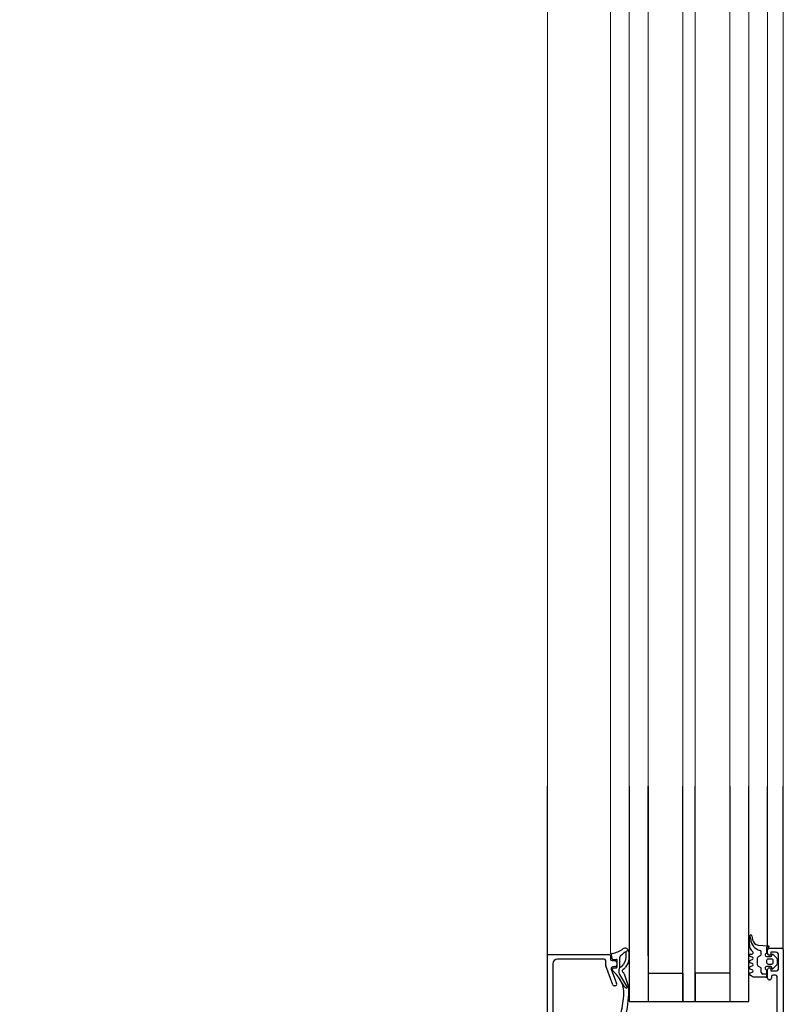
# Model space of a CAD drawing. Header units: millimetres. Extents: x -2286 to 43533, y -13832 to 14981.
# Tile 48 of 77: x 16473 to 16716, y -4747 to -4433. Entities that reach past the tile are written whole.
import ezdxf

# ---------------------------------------------------------------- set-up
doc = ezdxf.new("R2010")
doc.units = ezdxf.units.MM
doc.linetypes.add('Dash', pattern=[6, 3, -3])
for name, color, linetype, lineweight in [('A-DETL-GENF', 92, 'Continuous', 18), ('A-DOOR', 31, 'Continuous', 25), ('A-DOOR-HDLN', 31, 'Continuous', 25)]:
    doc.layers.add(name, color=color, linetype=linetype, lineweight=lineweight)

# ---------------------------------------------------------------- blocks, each defined once
blk = doc.blocks.new('Schueco_FWS_ADS-75-SimplySmart_inw_Family-02 - FWS SI insert unit 90-1646359-4_piętro II PT - projektowany')
at = {"layer": 'A-DETL-GENF'}
for p, q in [((-756, 66), (756, 66)), ((75.5, 46), (-591.8, 46)), ((-546, 40), (75.5, 40)), ((-546, 34), (75.5, 34)), ((-546, 23), (75.5, 23)), ((-546, 19), (75.5, 19)), ((-546, 8), (75.5, 8)), ((-546, 2), (75.5, 2)), ((-546, -4), (75.5, -4)), ((747, -9), (-747, -9))]:
    blk.add_line(p, q, dxfattribs=at)
at = {"layer": 'A-DOOR'}
for p, q in [((-593.5, 66), (-538.5, 66)), ((-595, 64.3), (-618.1, 64.3)), ((-593.5, 48), (-593.5, 62.8)), ((-601.67, 45.29), (-595.68, 47.47)), ((-595.51, 47.5), (-594, 47.5)), ((-602, 44.5), (-602, 44.82)), ((-596.67, 45.73), (-601.33, 44.03)), ((-596.99, 45.4), (-596.72, 45.4)), ((-596.42, 45.14), (-596.29, 44.11)), ((-596, 44.5), (-596, 45.26)), ((-594.5, 44), (-595.5, 44)), ((-594, 45.5), (-594, 44.5)), ((-593.59, 44.19), (-593.7, 45.09)), ((-592.5, 46), (-593.5, 46)), ((-593.46, 45.42), (-592.07, 45.69)), ((-598.38, 43.15), (-602.67, 40.63)), ((-602.36, 41.53), (-599.97, 42.97)), ((-598.2, 41.63), (-602.34, 40.21)), ((-596.9, 43.29), (-597.87, 43.29)), ((-596.5, 41.55), (-596.9, 42.1)), ((-594.44, 40.3), (-596.11, 41.21)), ((-595.99, 43.85), (-593.89, 43.85)), ((-594.16, 41.29), (-595.34, 41.93)), ((-591.1, 41.08), (-593.34, 41.08)), ((-591.4, 41.61), (-590.66, 40.31)), ((-591.22, 40.15), (-593.87, 40.15)), ((-538.5, 34), (-607, 34)), ((-592.46, 34), (-538.5, 34)), ((-538.5, 8), (-607, 8)), ((-597.91, 1.5), (-597.69, 0.9)), ((-596.91, 0.9), (-596.69, 1.5)), ((-595.91, 1.5), (-595.69, 0.9)), ((-594.91, 0.9), (-594.69, 1.5)), ((-593.91, 1.5), (-593.69, 0.9)), ((-592.91, 0.9), (-592.69, 1.5)), ((-591.9, 1.4), (-591.9, 1)), ((-588.91, 1.8), (-586.24, 1.8)), ((-586.16, 1.01), (-587.42, 0.76)), ((-586.26, 1.58), (-585.99, 1.72)), ((-598.28, -3.7), (-598.28, -2.5)), ((-597.78, -2), (-596.67, -2)), ((-596.23, -1.75), (-595.83, -1.05)), ((-595.4, -0.8), (-593.16, -0.8)), ((-592.73, -1.05), (-592.32, -1.75)), ((-591.89, -2), (-591.24, -2)), ((-589.03, -1.03), (-589.3, -4.1)), ((-600.1, -4.7), (-600.1, -4.5)), ((-599.6, -4), (-596.8, -4)), ((-599.1, -5.2), (-599.6, -5.2)), ((-596.9, -3.7), (-599, -3.7)), ((-598.6, -6.5), (-598.6, -5.7)), ((-595.47, -6.85), (-596.51, -5.81)), ((-596.3, -5.3), (-596.2, -5.3)), ((-595.9, -5), (-595.9, -3.7)), ((-595.1, -4.2), (-595.1, -5.3)), ((-594, -3.7), (-594.6, -3.7)), ((-594.6, -5.8), (-594, -5.8)), ((-593.5, -5.3), (-593.5, -4.2)), ((-592.09, -5.81), (-593.13, -6.85)), ((-592.7, -3.7), (-592.7, -5)), ((-592.4, -5.3), (-592.3, -5.3)), ((-591.8, -4), (-590.5, -4)), ((-590, -4.5), (-590, -8.5)), ((-589.28, -4), (-538.5, -4)), ((-590.5, -9), (-676.5, -9)), ((-619.1, -7), (-599.1, -7)), ((-596.3, -7.5), (-592.3, -7.5)), ((-593.48, -7), (-595.12, -7)), ((-590.5, -9), (-538.5, -9))]:
    blk.add_line(p, q, dxfattribs=at)
at = {"layer": 'A-DOOR', "flags": 128}
for points in [[(-620.5, 64.8), (-621.5, 64.8), (-621.5, 66), (-592, 66), (-592, 46.5)], [(-595.89, 42.41), (-596.27, 43.03), (-592.91, 43.03)], [(-538.5, 40), (-607, 40), (-607, 2), (-538.5, 2)], [(-598, 34), (-598, 23), (-607, 23), (-538.5, 23)], [(-598, 8), (-598, 19), (-607, 19), (-538.5, 19)], [(-599.3, -3.4), (-599.3, 0.6), (-598.65, 1.6)], [(-596.3, -4.5), (-596.3, -5), (-597.3, -5), (-597.3, -6.5)], [(-591.3, -6.5), (-591.3, -5), (-592.3, -5), (-592.3, -4.5)], [(-589.7, -4.5), (-589.7, -3.7), (-591.7, -3.7)]]:
    blk.add_lwpolyline(points, dxfattribs=at)
at = {"layer": 'A-DOOR'}
for centre, radius, start, end in [((-595, 62.8), 1.5, 0, 90), ((-595.51, 47), 0.5, 90, 110), ((-594, 48), 0.5, 270, 0), ((-601.5, 44.82), 0.5, 110, 180), ((-601.5, 44.5), 0.5, 180, 290), ((-605.91, 52.82), 11.5, 297.1697, 319.1518), ((-596.99, 45.1), 0.3, 90, 139.1518), ((-596.72, 45.1), 0.3, 7.0564, 90), ((-596.5, 45.26), 0.5, 0, 110), ((-595.99, 44.15), 0.3, 187.0564, 270), ((-595.5, 44.5), 0.5, 180, 270), ((-594.5, 44.5), 0.5, 270, 0), ((-593.5, 45.5), 0.5, 90, 180), ((-593.89, 44.15), 0.3, 270, 7.2077), ((-593.4, 45.13), 0.3, 100.9941, 188.118), ((-592.5, 46.5), 0.5, 270, 0), ((-592, 45.4), 0.3, 11.4268, 102.3565), ((-582.4, 47.34), 9.5, 191.4268, 214.051), ((-603.67, 70.09), 29.94, 255.7723, 272.1183), ((-603.68, 70.09), 28.34, 255.7856, 268.4777), ((-604.22, 49.75), 8, 268.4714, 296.3861), ((-601.97, 40.89), 0.75, 121.1063, 200.0149), ((-597.87, 42.29), 1, 90, 120.3836), ((-598.46, 42.39), 0.8, 289.0101, 333.0444), ((-597.3, 41.8), 0.5, 36.3666, 153.0444), ((-596.84, 42.53), 0.764, 29.9329, 94.2645), ((-595.53, 42.26), 1.2, 216.3666, 241.3666), ((-594.53, 43.42), 1.7, 216.4634, 241.4634), ((-593.34, 42.78), 1.7, 241.4634, 270.0728), ((-592.91, 42.43), 0.6, 33.3021, 90), ((-578.63, 53.98), 17.77, 219.1355, 223.7266), ((-591.75, 41.41), 0.4, 29.6254, 45.0361), ((-591.26, 41.35), 1.2, 271.9923, 34.051), ((-602.6, 40.97), 0.8, 272.1106, 289.0101), ((-593.87, 41.35), 1.2, 241.3666, 270.0039), ((-598.3, 1.4), 0.4, 14.9995, 150.0003), ((-597.3, 1), 0.4, 195.0002, 344.9998), ((-596.3, 1.4), 0.4, 14.9996, 165.0004), ((-595.3, 1), 0.4, 195.0002, 344.9998), ((-594.3, 1.4), 0.4, 14.9996, 165.0004), ((-593.3, 1), 0.4, 195.0002, 344.9998), ((-592.3, 1.4), 0.4, 359.9998, 165.0003), ((-591.5, 1), 0.4, 180, 319.6792), ((-588.91, -1.2), 3, 89.9987, 139.6802), ((-587.03, -2.44), 3.81, 91.8995, 167.3401), ((-587.04, -1.2), 2, 101.0025, 174.9918), ((-587.49, 4.78), 3.43, 275.6011, 291.0537), ((-586.24, 1.4), 0.4, 281.0106, 90.0809), ((-597.78, -2.5), 0.5, 90, 180), ((-596.67, -1.5), 0.5, 270, 330), ((-595.4, -1.3), 0.5, 90, 150), ((-593.16, -1.3), 0.5, 30, 90), ((-591.89, -1.5), 0.5, 210, 270), ((-591.24, -1.5), 0.5, 270, 347.8734), ((-599.6, -4.5), 0.5, 90, 180), ((-599.6, -4.7), 0.5, 180, 270), ((-599, -3.4), 0.3, 180, 270), ((-599.1, -5.7), 0.5, 0, 90), ((-596.4, -3.7), 0.5, 359.9994, 179.9994), ((-596.8, -4.5), 0.5, 0, 90), ((-596.3, -5.6), 0.3, 89.9999, 225.0019), ((-596.2, -5), 0.3, 270, 0), ((-594.6, -4.2), 0.5, 89.9989, 180.0011), ((-594.6, -5.3), 0.5, 179.9979, 270.0021), ((-594, -4.2), 0.5, 359.9989, 90.0011), ((-594, -5.3), 0.5, 269.9979, 0.0021), ((-592.2, -3.7), 0.5, 0, 180), ((-592.4, -5), 0.3, 180, 270), ((-591.8, -4.5), 0.5, 90, 180), ((-592.3, -5.6), 0.3, 315.0034, 89.9945), ((-590.5, -4.5), 0.5, 360, 90), ((-589.7, -4.1), 0.4, 270.0001, 359.9994), ((-599.1, -6.5), 0.5, 270, 0), ((-596.3, -6.5), 1, 180, 270), ((-595.12, -6.5), 0.5, 224.9723, 270), ((-593.48, -6.5), 0.5, 270, 315.0202), ((-592.3, -6.5), 1, 270, 0), ((-590.5, -8.5), 0.5, 270, 0)]:
    blk.add_arc(centre, radius, start, end, dxfattribs=at)
at = {"layer": 'A-DOOR-HDLN', "linetype": 'Dash', "lineweight": 18}
blk.add_arc((-724, 76), 939.5, 360, 90, dxfattribs=at)

msp = doc.modelspace()

# ---------------------------------------------------------------- block references
at = {"layer": 'A-DOOR', "rotation": 89.99999999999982}
msp.add_blockref('Schueco_FWS_ADS-75-SimplySmart_inw_Family-02 - FWS SI insert unit 90-1646359-4_piętro II PT - projektowany', (16707.26, -4138.76), dxfattribs=at)

doc.saveas('drawing.dxf')
